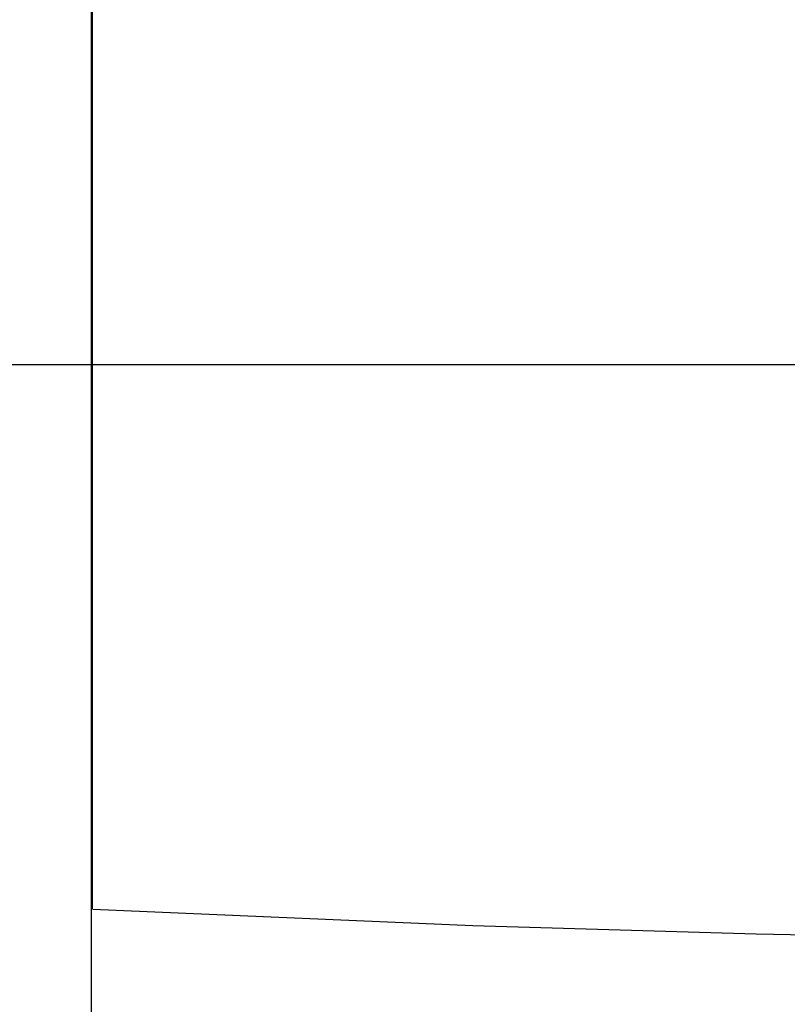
# Model space of a CAD drawing. Header units: centimetres. Extents: x 4120 to 19220, y -7417 to 180.
# Tile 43 of 223: x 9783 to 9797, y -4315 to -4298. Entities that reach past the tile are written whole.
import ezdxf

# ---------------------------------------------------------------- set-up
doc = ezdxf.new("R2010")
doc.units = ezdxf.units.CM
for name, color, linetype in [('A_Wymiary wewnętrzne', 8, 'Continuous'), ('A_Wyposażenie', 8, 'Continuous'), ('A_Ściany', 2, 'Continuous')]:
    doc.layers.add(name, color=color, linetype=linetype)
doc.styles.add('marcin', font='arial.ttf', dxfattribs={"width": 0.8, "height": 16})
doc.dimstyles.new('WYM A PROJEKT', dxfattribs={"dimscale": 2, "dimtxt": 16, "dimasz": 0.8, "dimexe": 6, "dimexo": 30, "dimgap": 2, "dimtad": 1, "dimdec": 0, "dimzin": 9, "dimdsep": 46, "dimtxsty": 'marcin', "dimblk": 'WW', "dimcen": 0, "dimdle": 6, "dimse1": 1, "dimse2": 1, "dimclrt": 7, "dimadec": 0, "dimazin": 0, "dimtfac": 1, "dimtdec": 0, "dimtix": 1, "dimtmove": 2, "dimatfit": 3, "dimldrblk": 'WW', "dimfxl": 1, "dimtolj": 1, "dimtzin": 0, "dimarcsym": 0})

# ---------------------------------------------------------------- blocks, each defined once
blk = doc.blocks.new('Wyposażenie sanitarne blok')
at = {"layer": 'A_Wyposażenie', "linetype": 'Continuous'}
for points in [[(718.517, -363.355), (718.515, -309.556)], [(718.52, -363.355), (725.127, -363.641), (730.05, -363.783), (733.944, -363.86), (737.169, -363.906), (739.925, -363.933), (742.334, -363.95), (744.477, -363.962), (746.408, -363.968), (747.435, -363.969)]]:
    blk.add_lwpolyline(points, dxfattribs=at)
blk = doc.blocks.new('WW')
at = {"color": 80, "ltscale": 2}
blk.add_line((3, 3), (-3, -3), dxfattribs=at)
at = {"ltscale": 2}
for p, q in [((0, -3), (0, 3)), ((-3, 0), (3, 0))]:
    blk.add_line(p, q, dxfattribs=at)
blk = doc.blocks.new('*D2088')
at = {"layer": 'A_Wymiary wewnętrzne', "color": 0, "lineweight": -2}
blk.add_line((9766.175, -4241.73), (9782.975, -4241.73), dxfattribs=at)
at = {"layer": 'Defpoints', "color": 0}
for p in [(9764.575, -4213.73), (9784.575, -4241.73), (9784.575, -4304.133)]:
    blk.add_point(p, dxfattribs=at)
at = {"layer": 'A_Wymiary wewnętrzne', "color": 0, "lineweight": -2, "xscale": 1.6, "yscale": 1.6, "zscale": 1.6, "rotation": 180}
blk.add_blockref('WW', (9764.575, -4241.73), dxfattribs=at)
at = {"layer": 'A_Wymiary wewnętrzne', "color": 0, "lineweight": -2, "xscale": 1.6, "yscale": 1.6, "zscale": 1.6}
blk.add_blockref('WW', (9784.575, -4241.73), dxfattribs=at)
at = {"layer": 'A_Wymiary wewnętrzne', "color": 7, "insert": (9751.575, -4229.417), "char_height": 16, "attachment_point": 5, "style": 'marcin'}
blk.add_mtext('\\A1;20', dxfattribs=at)
blk = doc.blocks.new('*D2089')
at = {"layer": 'A_Wymiary wewnętrzne', "color": 0, "lineweight": -2}
blk.add_line((9786.175, -4241.73), (9990.975, -4241.73), dxfattribs=at)
at = {"layer": 'Defpoints', "color": 0}
for p in [(9992.575, -4240.98), (9992.575, -4241.73), (9784.575, -4304.133)]:
    blk.add_point(p, dxfattribs=at)
at = {"layer": 'A_Wymiary wewnętrzne', "color": 0, "lineweight": -2, "xscale": 1.6, "yscale": 1.6, "zscale": 1.6, "rotation": 180}
blk.add_blockref('WW', (9784.575, -4241.73), dxfattribs=at)
at = {"layer": 'A_Wymiary wewnętrzne', "color": 0, "lineweight": -2, "xscale": 1.6, "yscale": 1.6, "zscale": 1.6}
blk.add_blockref('WW', (9992.575, -4241.73), dxfattribs=at)
at = {"layer": 'A_Wymiary wewnętrzne', "color": 7, "insert": (9888.575, -4229.562), "char_height": 16, "attachment_point": 5, "style": 'marcin'}
blk.add_mtext('\\A1;208', dxfattribs=at)

msp = doc.modelspace()

# ---------------------------------------------------------------- linework, layer by layer
at = {"color": 3}
msp.add_lwpolyline([(9798.713, -4304.133), (9753.713, -4304.135)], dxfattribs=at)
at = {"layer": 'A_Ściany'}
msp.add_lwpolyline([(9645.575, -4508.73), (9645.575, -4333.73), (9650.575, -4333.73), (9650.575, -4323.73), (9645.575, -4323.73), (9645.575, -4213.73), (9764.575, -4213.73), (9764.575, -4323.73), (9740.575, -4323.73), (9740.575, -4333.73), (9774.575, -4333.73), (9774.575, -4373.73), (9784.575, -4373.73), (9784.575, -4363.73), (9889.575, -4363.73), (9889.575, -4353.73), (9784.575, -4353.73), (9784.575, -4128.23), (9992.575, -4128.23)], dxfattribs=at)

# ---------------------------------------------------------------- block references
msp.add_blockref('Wyposażenie sanitarne blok', (9066.075, -3950.23))

# ---------------------------------------------------------------- dimensions: what is measured, and where the dimension line sits
at = {"layer": 'A_Wymiary wewnętrzne'}
dim = msp.add_linear_dim(base=(9784.575, -4241.73), p1=(9764.575, -4213.73), p2=(9784.575, -4304.133), dimstyle='WYM A PROJEKT', override={"dimdsep": 44}, dxfattribs=at)
dim.commit()
dim.dimension.update_dxf_attribs({"geometry": '*D2088', "text_midpoint": (9751.575, -4229.417), "dimtype": 160})
dim = msp.add_linear_dim(base=(9992.575, -4241.73), p1=(9784.575, -4304.133), p2=(9992.575, -4240.98), dimstyle='WYM A PROJEKT', override={"dimdsep": 44}, dxfattribs=at)
dim.commit()
dim.dimension.update_dxf_attribs({"geometry": '*D2089', "text_midpoint": (9888.575, -4229.562)})

doc.saveas('drawing.dxf')
